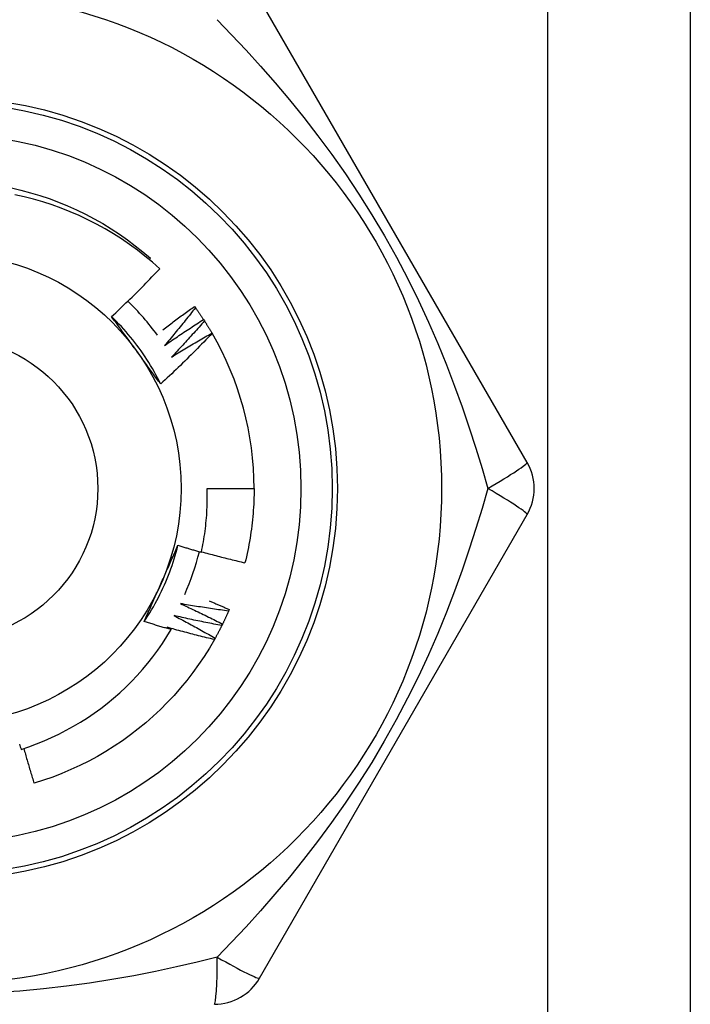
# Model space of a CAD drawing. Header units: inches. Extents: x 5 to 143, y 9 to 75.
# Tile 45 of 84: x 7.149 to 7.402, y 54.867 to 55.239. Entities that reach past the tile are written whole.
import ezdxf

# ---------------------------------------------------------------- set-up
doc = ezdxf.new("R2010")
doc.units = ezdxf.units.IN
doc.header["$MEASUREMENT"] = 0
doc.layers.add('Visible Edges(ANSI)', color=7, linetype='Continuous', lineweight=25)
doc.layers.add('Visible Tangent Edges(ANSI)', color=7, linetype='Continuous', lineweight=25)

msp = doc.modelspace()

# ---------------------------------------------------------------- linework, layer by layer
at = {"layer": 'Visible Edges(ANSI)'}
for p, q in [((7.40249585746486, 55.42897896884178), (7.40249585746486, 28.12017581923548)), ((7.340843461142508, 55.07182156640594), (7.239693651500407, 55.24701816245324)), ((7.198027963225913, 55.14843186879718), (7.198470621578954, 55.1489490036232)), ((7.215091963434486, 55.13074430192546), (7.215448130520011, 55.13025687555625)), ((7.218534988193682, 55.12579361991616), (7.218865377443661, 55.12528835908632)), ((7.22171640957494, 55.12067089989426), (7.221764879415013, 55.12058806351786)), ((7.219923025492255, 55.0619789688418), (7.237637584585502, 55.0619789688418)), ((7.239693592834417, 54.87693968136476), (7.340843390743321, 55.05213626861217)), ((7.228246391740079, 55.01622718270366), (7.228007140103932, 55.01567292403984))]:
    msp.add_line(p, q, dxfattribs=at)
at = {"layer": 'Visible Edges(ANSI)', "flags": 128}
for points in [[(7.145933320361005, 55.17552064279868), (7.149557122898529, 55.17467975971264), (7.153152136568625, 55.17372323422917), (7.156714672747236, 55.17265207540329), (7.160241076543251, 55.17146737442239), (7.163727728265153, 55.17017032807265), (7.167171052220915, 55.168762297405), (7.170567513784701, 55.16724470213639), (7.173913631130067, 55.16561911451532), (7.177205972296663, 55.16388718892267), (7.18044115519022, 55.16205070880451), (7.183615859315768, 55.16011156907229), (7.186726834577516, 55.15807174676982), (7.189770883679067, 55.15593333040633), (7.19274488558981, 55.15369852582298), (7.195645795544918, 55.15136962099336), (7.198470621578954, 55.1489490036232)], [(7.201962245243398, 55.14498025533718), (7.199221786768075, 55.14741759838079), (7.196408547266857, 55.14976405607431), (7.193524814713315, 55.15201805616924), (7.190572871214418, 55.15417800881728), (7.187555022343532, 55.15624234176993), (7.184473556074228, 55.15820947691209), (7.181330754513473, 55.16007782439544), (7.178128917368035, 55.1618458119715), (7.174870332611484, 55.16351186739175), (7.171557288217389, 55.1650744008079), (7.168192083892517, 55.16653183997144), (7.164778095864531, 55.16788217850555), (7.161325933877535, 55.16912108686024), (7.157840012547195, 55.17024726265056), (7.15432310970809, 55.17126011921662), (7.150778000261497, 55.17215903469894), (7.147207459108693, 55.17294341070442)], [(7.183784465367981, 55.12690215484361), (7.184566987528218, 55.12763041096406), (7.185347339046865, 55.12836087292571), (7.18612552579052, 55.12909354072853), (7.186901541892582, 55.12982840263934), (7.187675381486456, 55.13056546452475), (7.188447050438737, 55.13130470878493), (7.18921653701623, 55.13204614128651), (7.189983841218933, 55.13278974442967), (7.190748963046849, 55.13353552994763), (7.191511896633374, 55.13428347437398), (7.192272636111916, 55.13503358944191), (7.193031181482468, 55.13578585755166), (7.193787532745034, 55.13654027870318), (7.194541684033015, 55.1372968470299), (7.19529362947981, 55.13805555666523), (7.196043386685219, 55.13881641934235), (7.19679094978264, 55.13957942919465), (7.197536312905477, 55.14034458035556), (7.198279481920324, 55.14111187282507), (7.19902044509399, 55.14188130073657), (7.199759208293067, 55.14265285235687), (7.200495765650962, 55.14342653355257), (7.201230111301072, 55.14420233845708), (7.201962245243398, 55.14498025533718)], [(7.203191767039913, 55.1219599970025), (7.203680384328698, 55.12233516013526), (7.204169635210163, 55.12270952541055), (7.204659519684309, 55.12308310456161), (7.205150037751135, 55.12345589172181), (7.205641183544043, 55.12382788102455), (7.206132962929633, 55.12419907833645), (7.206625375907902, 55.12456948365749), (7.207118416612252, 55.12493909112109), (7.207612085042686, 55.12530790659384), (7.208106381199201, 55.12567592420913), (7.208601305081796, 55.12604314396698), (7.209096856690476, 55.12640957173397), (7.209593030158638, 55.12677519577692), (7.210089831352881, 55.12714002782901), (7.210587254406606, 55.12750405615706), (7.211085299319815, 55.12786728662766), (7.211583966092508, 55.1282297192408), (7.212083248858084, 55.12859134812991), (7.21258315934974, 55.12895217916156), (7.213083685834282, 55.12931220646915), (7.213584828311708, 55.1296714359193), (7.214086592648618, 55.13002986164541), (7.21458896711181, 55.13038748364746), (7.215091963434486, 55.13074430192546)], [(7.215448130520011, 55.13025687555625), (7.214976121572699, 55.1296512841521), (7.21450292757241, 55.12904657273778), (7.214028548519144, 55.12844273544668), (7.2135529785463, 55.12783978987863), (7.213076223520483, 55.12723772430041), (7.212598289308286, 55.12663654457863), (7.212119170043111, 55.12603625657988), (7.21163886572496, 55.12543686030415), (7.211157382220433, 55.12483835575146), (7.210674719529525, 55.1242407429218), (7.210190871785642, 55.12364402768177), (7.20970585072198, 55.12304821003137), (7.20921964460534, 55.12245329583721), (7.208732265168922, 55.12185927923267), (7.208243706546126, 55.12126617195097), (7.207753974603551, 55.12067396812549), (7.207263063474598, 55.12008267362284), (7.206770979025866, 55.11949229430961), (7.206277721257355, 55.11890281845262), (7.205783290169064, 55.11831426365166), (7.205287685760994, 55.11772662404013), (7.204790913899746, 55.11713989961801), (7.204292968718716, 55.11655409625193), (7.203793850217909, 55.11596921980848)], [(7.215448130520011, 55.13025687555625), (7.215580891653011, 55.13007381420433), (7.215713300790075, 55.12989049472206), (7.215845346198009, 55.12970692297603), (7.215977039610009, 55.12952309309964), (7.216108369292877, 55.12933900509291), (7.216239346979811, 55.12915465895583), (7.216369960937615, 55.12897006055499), (7.216500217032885, 55.1287852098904), (7.216630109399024, 55.12860010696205), (7.21675964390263, 55.12841474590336), (7.216888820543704, 55.12822913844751), (7.217017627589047, 55.12804327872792), (7.217146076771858, 55.12785716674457), (7.217274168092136, 55.12767080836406), (7.217401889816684, 55.1274841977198), (7.2175292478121, 55.12729734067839), (7.217656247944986, 55.12711023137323), (7.217782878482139, 55.12692288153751), (7.21790914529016, 55.12673527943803), (7.218035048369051, 55.12654743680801), (7.21816058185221, 55.12635934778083), (7.218285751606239, 55.1261710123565), (7.218410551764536, 55.12598243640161), (7.218534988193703, 55.12579361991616)], [(7.202338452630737, 55.10145272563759), (7.201749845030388, 55.10263328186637), (7.201144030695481, 55.10380512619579), (7.200521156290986, 55.1049680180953), (7.19988139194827, 55.10612172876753), (7.199224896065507, 55.10726601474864), (7.198551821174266, 55.10840064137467), (7.197862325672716, 55.10952537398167), (7.197156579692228, 55.11063997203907), (7.196434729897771, 55.11174420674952), (7.195696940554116, 55.11283782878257), (7.194943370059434, 55.11392061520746), (7.194174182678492, 55.11499231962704), (7.193389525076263, 55.11605270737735), (7.192589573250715, 55.11710154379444), (7.19177446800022, 55.11813859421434), (7.190944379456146, 55.11916361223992), (7.190099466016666, 55.12017637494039), (7.189239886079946, 55.12117664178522), (7.188365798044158, 55.12216416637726), (7.187477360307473, 55.12313872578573), (7.186574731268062, 55.12410007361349), (7.185658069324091, 55.12504797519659), (7.184727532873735, 55.12598219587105), (7.18378328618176, 55.12690249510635)], [(7.19316075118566, 55.11404655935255), (7.192767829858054, 55.11458735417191), (7.192375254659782, 55.11512765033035), (7.19198300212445, 55.1156674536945), (7.191591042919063, 55.11620677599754), (7.191199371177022, 55.11674561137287), (7.190807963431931, 55.11728397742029), (7.190416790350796, 55.11782188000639), (7.190025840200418, 55.11835933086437), (7.189635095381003, 55.11889632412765), (7.189244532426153, 55.11943287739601), (7.188854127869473, 55.11996899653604), (7.188463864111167, 55.12050468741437), (7.188073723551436, 55.12103995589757), (7.187683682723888, 55.12157480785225), (7.187293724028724, 55.1221092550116), (7.186903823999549, 55.12264330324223), (7.186513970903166, 55.12317695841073), (7.186124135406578, 55.12371022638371), (7.18573430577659, 55.12424311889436), (7.185344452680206, 55.12477564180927), (7.18495456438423, 55.12530779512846), (7.184564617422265, 55.12583959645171), (7.184174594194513, 55.12637104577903), (7.183784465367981, 55.12690215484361)], [(7.203793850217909, 55.11596921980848), (7.204398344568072, 55.11639218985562), (7.205003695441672, 55.11681398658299), (7.205609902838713, 55.11723459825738), (7.206216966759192, 55.117654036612), (7.20682487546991, 55.11807228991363), (7.207433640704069, 55.11848935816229), (7.208043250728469, 55.11890524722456), (7.208653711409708, 55.11931995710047), (7.209265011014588, 55.1197334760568), (7.20987716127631, 55.12014581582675), (7.210490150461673, 55.12055696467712), (7.211103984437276, 55.12096692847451), (7.211718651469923, 55.12137570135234), (7.212334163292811, 55.12178328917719), (7.212950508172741, 55.12218968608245), (7.213567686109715, 55.12259489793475), (7.214185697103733, 55.12299891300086), (7.214804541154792, 55.1234017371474), (7.215424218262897, 55.12380337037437), (7.216044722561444, 55.12420381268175), (7.216666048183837, 55.12460305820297), (7.217288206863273, 55.12500110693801), (7.217911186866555, 55.12539795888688), (7.218534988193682, 55.12579361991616)], [(7.218865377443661, 55.12528835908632), (7.218362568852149, 55.12470808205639), (7.217858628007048, 55.1241287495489), (7.217353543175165, 55.12355034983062), (7.216847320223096, 55.12297290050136), (7.216339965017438, 55.12239638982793), (7.215831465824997, 55.12182082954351), (7.21532183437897, 55.12124621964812), (7.214811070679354, 55.12067256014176), (7.214299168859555, 55.12009985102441), (7.213786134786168, 55.11952809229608), (7.213271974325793, 55.11895729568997), (7.212756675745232, 55.11838746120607), (7.212240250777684, 55.11781858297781), (7.211722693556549, 55.11725066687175), (7.211204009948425, 55.11668371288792), (7.210684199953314, 55.11611772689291), (7.210163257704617, 55.11555270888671), (7.20964119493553, 55.11498866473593), (7.209118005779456, 55.11442558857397), (7.208593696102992, 55.11386348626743), (7.20806826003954, 55.11330236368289), (7.207541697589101, 55.11274221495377), (7.207014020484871, 55.11218305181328), (7.206485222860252, 55.11162486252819)], [(7.218865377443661, 55.12528835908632), (7.218988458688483, 55.12509865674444), (7.219111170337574, 55.12490871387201), (7.219233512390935, 55.12471853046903), (7.219355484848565, 55.12452811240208), (7.219477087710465, 55.12433745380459), (7.219598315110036, 55.12414656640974), (7.219719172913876, 55.12395543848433), (7.219839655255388, 55.12376407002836), (7.219959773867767, 55.12357247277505), (7.220079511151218, 55.12338064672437), (7.22019887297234, 55.12318858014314), (7.220317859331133, 55.12299628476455), (7.220436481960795, 55.12280375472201), (7.220554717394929, 55.12261100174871), (7.220672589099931, 55.12241801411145), (7.220790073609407, 55.12222479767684), (7.22090719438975, 55.12203135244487), (7.221023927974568, 55.12183767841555), (7.221140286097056, 55.12164377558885), (7.221256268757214, 55.12144964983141), (7.221371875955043, 55.12125530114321), (7.221487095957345, 55.12106072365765), (7.221601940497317, 55.12086592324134), (7.221716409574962, 55.12067089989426)], [(7.221764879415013, 55.12058806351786), (7.220982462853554, 55.11976453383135), (7.220197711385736, 55.11894326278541), (7.21941061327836, 55.11812425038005), (7.218621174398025, 55.11730751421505), (7.217829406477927, 55.11649304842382), (7.217035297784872, 55.11568086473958), (7.216238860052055, 55.1148709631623), (7.215440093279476, 55.11406334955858), (7.214639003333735, 55.11325802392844), (7.213835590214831, 55.11245500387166), (7.213029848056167, 55.11165427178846), (7.212221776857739, 55.11085583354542), (7.211411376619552, 55.11005969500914), (7.2105986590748, 55.10926586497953), (7.209783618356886, 55.10847434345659), (7.208966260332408, 55.10768513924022), (7.208146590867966, 55.10689825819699), (7.207324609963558, 55.10611370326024), (7.206500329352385, 55.10533148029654), (7.205673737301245, 55.10455159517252), (7.204844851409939, 55.10377405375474), (7.204013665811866, 55.10299886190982), (7.203180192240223, 55.10222602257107), (7.202344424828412, 55.10145554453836)], [(7.206485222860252, 55.11162486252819), (7.207110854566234, 55.11201588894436), (7.207737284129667, 55.11240569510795), (7.20836450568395, 55.11279428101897), (7.208992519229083, 55.11318164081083), (7.209621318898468, 55.11356778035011), (7.210250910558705, 55.11395268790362), (7.210881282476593, 55.11433638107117), (7.211512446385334, 55.11471884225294), (7.212144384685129, 55.11510007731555), (7.212777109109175, 55.11548008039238), (7.213410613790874, 55.11585886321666), (7.214044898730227, 55.11623641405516), (7.214679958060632, 55.11661273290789), (7.215315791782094, 55.11698782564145), (7.215952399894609, 55.11736168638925), (7.216589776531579, 55.11773431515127), (7.217227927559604, 55.11810570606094), (7.217866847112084, 55.11847587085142), (7.218506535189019, 55.11884479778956), (7.21914698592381, 55.11921249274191), (7.219788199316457, 55.1195789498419), (7.220430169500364, 55.11994416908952), (7.221072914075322, 55.12030815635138), (7.22171640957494, 55.12067089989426)], [(7.202344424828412, 55.10145554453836), (7.201962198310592, 55.10197574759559), (7.201580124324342, 55.10249623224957), (7.201198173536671, 55.10301701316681), (7.200816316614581, 55.10353810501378), (7.200434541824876, 55.10405952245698), (7.200052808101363, 55.10458127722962), (7.199671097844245, 55.10510338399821), (7.199289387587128, 55.10562585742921), (7.198907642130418, 55.10614871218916), (7.198525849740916, 55.10667195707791), (7.19814397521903, 55.1071956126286), (7.197761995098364, 55.1077196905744), (7.197379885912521, 55.10824420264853), (7.196997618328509, 55.10876916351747), (7.196615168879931, 55.10929458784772), (7.196232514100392, 55.10982049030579), (7.195849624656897, 55.11034688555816), (7.19546647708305, 55.11087378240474), (7.195083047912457, 55.11140119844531), (7.194699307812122, 55.1119291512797), (7.19431523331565, 55.11245764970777), (7.193930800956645, 55.11298670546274), (7.193545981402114, 55.11351634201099), (7.19316075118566, 55.11404655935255)], [(7.217721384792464, 55.03788639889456), (7.217930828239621, 55.03887556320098), (7.218130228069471, 55.0398670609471), (7.218319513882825, 55.04086067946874), (7.218498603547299, 55.04185594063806), (7.218667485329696, 55.0428527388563), (7.218826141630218, 55.04385099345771), (7.218974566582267, 55.04485062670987), (7.219112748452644, 55.04585156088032), (7.219240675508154, 55.04685371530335), (7.219358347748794, 55.04785701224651), (7.219465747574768, 55.04886137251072), (7.219562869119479, 55.04986671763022), (7.219649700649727, 55.05087296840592), (7.219726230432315, 55.05188004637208), (7.219792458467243, 55.05288787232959), (7.219848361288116, 55.05389636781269), (7.219893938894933, 55.05490545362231), (7.219929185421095, 55.05591505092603), (7.219954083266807, 55.05692508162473), (7.219968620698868, 55.05793546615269), (7.219972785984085, 55.05894612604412), (7.219966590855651, 55.05995698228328), (7.219950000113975, 55.06096795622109), (7.219923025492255, 55.0619789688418)], [(7.237637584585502, 55.0619789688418), (7.237631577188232, 55.06079734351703), (7.237613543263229, 55.05961584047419), (7.237583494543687, 55.05843458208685), (7.237541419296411, 55.05725369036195), (7.237487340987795, 55.05607328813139), (7.237421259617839, 55.05489349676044), (7.237343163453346, 55.05371443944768), (7.237253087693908, 55.0525362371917), (7.237151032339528, 55.05135901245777), (7.237036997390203, 55.0501828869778), (7.236911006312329, 55.04900798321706), (7.236773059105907, 55.04783442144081), (7.236623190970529, 55.04666232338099), (7.236461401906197, 55.04549181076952), (7.236287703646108, 55.04432300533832), (7.236102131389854, 55.04315602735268), (7.235904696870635, 55.04199099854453), (7.235695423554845, 55.04082803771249), (7.235474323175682, 55.03966726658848), (7.235241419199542, 55.0385088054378), (7.234996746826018, 55.03735277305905), (7.234740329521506, 55.03619929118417), (7.234472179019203, 55.03504847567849), (7.234192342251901, 55.03390044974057)], [(7.196102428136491, 55.01170410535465), (7.196830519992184, 55.01280413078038), (7.197542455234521, 55.01391470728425), (7.198238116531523, 55.01503557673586), (7.198917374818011, 55.0161664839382), (7.199580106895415, 55.01730717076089), (7.200226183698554, 55.01845738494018), (7.20085548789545, 55.01961686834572), (7.201467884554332, 55.02078536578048), (7.202063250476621, 55.02196261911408), (7.20264146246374, 55.02314837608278), (7.203202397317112, 55.02434237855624), (7.203745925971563, 55.02554436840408), (7.204271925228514, 55.02675409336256), (7.204780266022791, 55.02797129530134), (7.205270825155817, 55.02919571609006), (7.205743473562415, 55.03042710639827), (7.206198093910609, 55.03166520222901), (7.206634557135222, 55.03290975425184), (7.207052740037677, 55.03416050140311), (7.2074525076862, 55.03541719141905), (7.207833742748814, 55.03667956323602), (7.208196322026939, 55.03794736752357), (7.208540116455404, 55.03922034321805), (7.20886499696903, 55.04049823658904)], [(7.202420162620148, 55.02594914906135), (7.202692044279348, 55.02655982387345), (7.202963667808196, 55.02716995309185), (7.203235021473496, 55.02777955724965), (7.203506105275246, 55.02838865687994), (7.203776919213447, 55.02899727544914), (7.204047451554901, 55.029605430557), (7.204317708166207, 55.03021314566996), (7.204587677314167, 55.0308204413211), (7.204857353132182, 55.03142733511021), (7.205126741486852, 55.03203385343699), (7.205395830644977, 55.03264001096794), (7.205664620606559, 55.03324583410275), (7.205933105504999, 55.03385134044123), (7.206201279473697, 55.03445655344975), (7.206469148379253, 55.03506149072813), (7.206736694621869, 55.03566617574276), (7.207003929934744, 55.03627062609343), (7.20727083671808, 55.03687486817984), (7.207537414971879, 55.03747891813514), (7.207803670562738, 55.03808279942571), (7.208069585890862, 55.03868653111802), (7.20833516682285, 55.0392901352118), (7.208600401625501, 55.03989363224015), (7.208865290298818, 55.04049704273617)], [(7.208865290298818, 55.04049704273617), (7.209233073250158, 55.04038382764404), (7.209600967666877, 55.04027099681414), (7.209968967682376, 55.04015855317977), (7.210337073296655, 55.04004649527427), (7.210705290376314, 55.03993482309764), (7.211073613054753, 55.03982353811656), (7.211442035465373, 55.03971263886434), (7.21181057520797, 55.03960212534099), (7.212179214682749, 55.03949199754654), (7.212547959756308, 55.03938225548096), (7.212916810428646, 55.03927289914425), (7.213285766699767, 55.03916393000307), (7.213654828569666, 55.03905534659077), (7.214023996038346, 55.03894714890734), (7.214393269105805, 55.0388393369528), (7.214762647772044, 55.03873191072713), (7.215132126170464, 55.03862487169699), (7.215501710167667, 55.03851821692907), (7.215871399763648, 55.03841194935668), (7.21624118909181, 55.03830606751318), (7.216611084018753, 55.03820057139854), (7.216981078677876, 55.03809546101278), (7.217351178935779, 55.0379907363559), (7.217721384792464, 55.03788639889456)], [(7.217763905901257, 55.03808325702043), (7.21844417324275, 55.03789425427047), (7.219124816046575, 55.03770652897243), (7.219805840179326, 55.03752008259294), (7.220487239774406, 55.03733491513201), (7.221169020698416, 55.03715102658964), (7.221851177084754, 55.03696841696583), (7.222533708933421, 55.03678708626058), (7.223216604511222, 55.03660703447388), (7.223899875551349, 55.03642826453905), (7.224583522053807, 55.03625077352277), (7.225267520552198, 55.03607456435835), (7.225951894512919, 55.0358996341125), (7.226636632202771, 55.03572598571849), (7.227321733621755, 55.03555361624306), (7.22800719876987, 55.03538253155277), (7.228693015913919, 55.03521272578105), (7.229379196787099, 55.03504420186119), (7.230065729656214, 55.03487696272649), (7.230752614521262, 55.03471100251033), (7.231439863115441, 55.03454632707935), (7.232127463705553, 55.03438293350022), (7.232815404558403, 55.03422082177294), (7.233503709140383, 55.03405999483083), (7.234192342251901, 55.03390044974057)], [(7.196107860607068, 55.01170034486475), (7.196367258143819, 55.01229146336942), (7.196626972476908, 55.01288259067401), (7.19688700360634, 55.01347376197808), (7.197147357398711, 55.01406500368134), (7.197408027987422, 55.01465634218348), (7.197669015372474, 55.0152478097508), (7.197930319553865, 55.01583943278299), (7.198191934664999, 55.01643124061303), (7.198453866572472, 55.01702326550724), (7.198716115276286, 55.01761553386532), (7.19897868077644, 55.01820807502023), (7.199241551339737, 55.01880091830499), (7.199504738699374, 55.01939409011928), (7.199768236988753, 55.0199876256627), (7.200032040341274, 55.02058154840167), (7.200296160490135, 55.02117588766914), (7.20056058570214, 55.02177067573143), (7.200825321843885, 55.02236593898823), (7.201090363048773, 55.02296170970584), (7.201355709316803, 55.02355801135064), (7.201621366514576, 55.02415487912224), (7.201887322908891, 55.02475233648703), (7.202153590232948, 55.0253504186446), (7.202420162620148, 55.02594914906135)], [(7.209781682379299, 55.01846437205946), (7.210452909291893, 55.01815815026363), (7.211123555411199, 55.01785058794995), (7.211793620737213, 55.01754169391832), (7.212463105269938, 55.01723146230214), (7.213131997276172, 55.01691989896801), (7.213800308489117, 55.01660700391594), (7.214468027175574, 55.01629277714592), (7.21513515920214, 55.01597721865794), (7.215801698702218, 55.01566033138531), (7.216467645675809, 55.01534211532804), (7.21713300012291, 55.01502257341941), (7.217797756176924, 55.01470170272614), (7.218461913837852, 55.01437950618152), (7.21912547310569, 55.01405598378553), (7.219788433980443, 55.01373113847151), (7.220450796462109, 55.01340497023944), (7.221112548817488, 55.01307747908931), (7.221773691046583, 55.01274866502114), (7.222434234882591, 55.0124185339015), (7.223094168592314, 55.01208707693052), (7.223753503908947, 55.01175430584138), (7.2244122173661, 55.0114202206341), (7.225070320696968, 55.01108481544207), (7.225727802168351, 55.01074809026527)], [(7.228007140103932, 55.01567292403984), (7.227245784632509, 55.01577231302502), (7.226484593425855, 55.01587317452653), (7.22572355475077, 55.01597550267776), (7.224962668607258, 55.01607930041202), (7.224201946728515, 55.01618456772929), (7.223441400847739, 55.01629130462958), (7.222681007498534, 55.01639951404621), (7.221920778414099, 55.01650919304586), (7.221160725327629, 55.01662034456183), (7.220400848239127, 55.01673296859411), (7.219641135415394, 55.01684706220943), (7.218881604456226, 55.01696262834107), (7.218122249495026, 55.01707966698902), (7.217363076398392, 55.01719817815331), (7.216604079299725, 55.01731816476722), (7.21584526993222, 55.01743962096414), (7.215086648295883, 55.01756255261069), (7.214328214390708, 55.01768695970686), (7.213569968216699, 55.01781284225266), (7.212811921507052, 55.01794019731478), (7.21205406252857, 55.01806902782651), (7.21129640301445, 55.01819933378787), (7.210538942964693, 55.01833111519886), (7.209781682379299, 55.01846437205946)], [(7.22064877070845, 55.01954136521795), (7.22096669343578, 55.01940667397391), (7.221284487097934, 55.01927168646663), (7.22160216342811, 55.01913640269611), (7.221919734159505, 55.01900082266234), (7.222237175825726, 55.01886494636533), (7.222554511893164, 55.01872877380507), (7.222871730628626, 55.01859230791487), (7.223188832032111, 55.01845554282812), (7.223505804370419, 55.01831848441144), (7.223822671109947, 55.0181811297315), (7.224139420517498, 55.01804347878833), (7.22445605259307, 55.0179055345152), (7.224772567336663, 55.01776729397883), (7.225088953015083, 55.01762875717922), (7.225405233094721, 55.01748992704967), (7.225721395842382, 55.01735080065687), (7.226037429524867, 55.01721138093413), (7.226353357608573, 55.01707166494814), (7.226669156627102, 55.0169316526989), (7.226984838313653, 55.01679135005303), (7.227300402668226, 55.0166507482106), (7.227615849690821, 55.01650985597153), (7.22793117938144, 55.01636866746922), (7.228246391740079, 55.01622718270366)], [(7.207404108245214, 55.01394065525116), (7.208058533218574, 55.0136000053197), (7.208712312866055, 55.01325805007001), (7.209365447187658, 55.01291479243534), (7.210017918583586, 55.01257023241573), (7.210669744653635, 55.01222437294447), (7.211320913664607, 55.01187721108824), (7.211971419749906, 55.01152874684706), (7.212621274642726, 55.01117898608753), (7.213270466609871, 55.01082793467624), (7.21391900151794, 55.01047558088), (7.214566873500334, 55.01012193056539), (7.215214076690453, 55.00976698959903), (7.215860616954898, 55.00941075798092), (7.216506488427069, 55.00905322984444), (7.217151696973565, 55.00869441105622), (7.217796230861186, 55.00833430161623), (7.218440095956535, 55.00797290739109), (7.219083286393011, 55.0076102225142), (7.219725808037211, 55.00724624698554), (7.220367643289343, 55.00688098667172), (7.221008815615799, 55.00651444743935), (7.221649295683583, 55.00614661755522), (7.222289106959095, 55.00577750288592), (7.222928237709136, 55.00540710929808)], [(7.225460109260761, 55.01020699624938), (7.224704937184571, 55.01034577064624), (7.223950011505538, 55.01048600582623), (7.223195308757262, 55.01062769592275), (7.222440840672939, 55.0107708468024), (7.221686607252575, 55.01091545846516), (7.220932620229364, 55.01106152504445), (7.220178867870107, 55.01120905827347), (7.219425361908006, 55.01135804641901), (7.218672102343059, 55.01150849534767), (7.217919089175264, 55.01166041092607), (7.217166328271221, 55.01181378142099), (7.216413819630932, 55.01196861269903), (7.215661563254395, 55.0121249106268), (7.214909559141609, 55.01228266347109), (7.214157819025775, 55.0124418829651), (7.213406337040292, 55.01260256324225), (7.212655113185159, 55.01276470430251), (7.211904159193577, 55.0129283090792), (7.211153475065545, 55.01309337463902), (7.21040305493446, 55.01325990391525), (7.209652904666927, 55.01342789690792), (7.208903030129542, 55.01359735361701), (7.208153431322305, 55.01376827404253), (7.207404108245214, 55.01394065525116)], [(7.228007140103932, 55.01567292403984), (7.22791677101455, 55.01546562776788), (7.227826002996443, 55.01525851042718), (7.227734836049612, 55.01505156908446), (7.227643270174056, 55.01484480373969), (7.227551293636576, 55.0146382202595), (7.227458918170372, 55.01443181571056), (7.227366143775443, 55.01422559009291), (7.227272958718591, 55.0140195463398), (7.227179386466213, 55.01381368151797), (7.227085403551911, 55.013608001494), (7.226991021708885, 55.0134025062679), (7.226896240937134, 55.01319719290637), (7.226801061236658, 55.01299206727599), (7.226705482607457, 55.0127871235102), (7.226609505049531, 55.01258237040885), (7.22651312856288, 55.01237780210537), (7.226416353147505, 55.01217342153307), (7.226319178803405, 55.01196922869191), (7.22622160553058, 55.01176522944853), (7.22612363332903, 55.01156141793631), (7.226025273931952, 55.01135780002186), (7.22592651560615, 55.01115436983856), (7.225827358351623, 55.01095113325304), (7.225727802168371, 55.01074809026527)], [(7.149568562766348, 54.9634199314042), (7.152503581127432, 54.9644028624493), (7.155410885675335, 54.96547540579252), (7.158286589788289, 54.96663651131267), (7.161122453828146, 54.96788288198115), (7.163916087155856, 54.96921320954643), (7.166665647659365, 54.9706264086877), (7.169369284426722, 54.97212137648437), (7.172025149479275, 54.97369701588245), (7.174631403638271, 54.97535222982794), (7.177186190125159, 54.97708592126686), (7.179687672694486, 54.9788969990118), (7.182133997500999, 54.98078436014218), (7.184523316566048, 54.98274691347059), (7.186853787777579, 54.98478355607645), (7.189123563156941, 54.98689319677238), (7.191328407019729, 54.98907232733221), (7.193462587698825, 54.99131524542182), (7.195524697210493, 54.99362012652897), (7.197513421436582, 54.99598521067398), (7.199427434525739, 54.99840874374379), (7.201265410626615, 55.00088895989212), (7.20302602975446, 55.00342411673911), (7.20470797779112, 55.00601244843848), (7.206309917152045, 55.00865220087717)], [(7.206309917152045, 55.00865220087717), (7.205883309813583, 55.00877366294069), (7.205456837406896, 55.00889560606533), (7.205030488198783, 55.00901803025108), (7.204604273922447, 55.00914094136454), (7.204178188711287, 55.0092643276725), (7.203752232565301, 55.00938820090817), (7.203326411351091, 55.00951255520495), (7.202900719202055, 55.00963739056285), (7.202475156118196, 55.00976271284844), (7.202049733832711, 55.00988851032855), (7.201624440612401, 55.01001479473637), (7.201199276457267, 55.0101415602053), (7.200774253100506, 55.01026880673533), (7.20034935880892, 55.01039653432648), (7.19992459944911, 55.01052474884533), (7.199499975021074, 55.0106534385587), (7.199075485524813, 55.01078261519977), (7.198651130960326, 55.01091227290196), (7.198226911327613, 55.01104241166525), (7.197802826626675, 55.01117303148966), (7.197378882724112, 55.01130413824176), (7.196955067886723, 55.01143572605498), (7.196531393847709, 55.01156779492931), (7.196107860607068, 55.01170034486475)], [(7.204794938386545, 55.00954644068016), (7.204858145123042, 55.00950932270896), (7.204921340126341, 55.00947219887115), (7.20498453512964, 55.00943505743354), (7.205047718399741, 55.00939790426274), (7.205110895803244, 55.00936073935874), (7.205174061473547, 55.00932355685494), (7.205237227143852, 55.00928636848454), (7.205300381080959, 55.00924916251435), (7.205363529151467, 55.00921194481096), (7.205426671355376, 55.00917472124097), (7.205489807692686, 55.00913748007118), (7.205552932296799, 55.0091002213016), (7.205616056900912, 55.00906295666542), (7.205679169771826, 55.00902568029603), (7.205742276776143, 55.00898838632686), (7.205805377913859, 55.00895108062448), (7.205868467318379, 55.00891376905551), (7.205931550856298, 55.00887643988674), (7.205994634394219, 55.00883909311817), (7.206057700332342, 55.00880174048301), (7.206120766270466, 55.00876437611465), (7.206183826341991, 55.00872699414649), (7.206246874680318, 55.00868960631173), (7.206309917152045, 55.00865220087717)], [(7.222632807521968, 55.00488064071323), (7.221885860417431, 55.00505842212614), (7.221139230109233, 55.00523765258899), (7.220392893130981, 55.00541832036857), (7.21964687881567, 55.00560043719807), (7.218901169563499, 55.0057840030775), (7.218155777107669, 55.00596901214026), (7.21741070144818, 55.00615546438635), (7.216665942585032, 55.00634336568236), (7.21592150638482, 55.00653271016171), (7.215177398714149, 55.00672349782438), (7.214433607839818, 55.00691573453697), (7.213690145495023, 55.0071094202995), (7.212947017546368, 55.00730454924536), (7.21220421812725, 55.00750112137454), (7.211461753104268, 55.00769914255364), (7.210719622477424, 55.00789861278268), (7.209977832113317, 55.00809952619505), (7.209236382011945, 55.00830188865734), (7.208495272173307, 55.00850569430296), (7.207754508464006, 55.0087109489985), (7.20701409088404, 55.00891765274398), (7.206274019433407, 55.00912579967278), (7.205534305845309, 55.00933539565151), (7.204794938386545, 55.00954644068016)], [(7.225460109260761, 55.01020699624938), (7.22535910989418, 55.01000467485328), (7.225257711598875, 55.00980254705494), (7.225155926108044, 55.00960061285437), (7.225053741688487, 55.00939888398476), (7.224951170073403, 55.00919734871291), (7.224848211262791, 55.00899601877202), (7.224744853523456, 55.0087948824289), (7.224641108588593, 55.00859395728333), (7.224536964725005, 55.00839322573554), (7.22443243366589, 55.0081926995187), (7.224327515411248, 55.00799237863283), (7.224222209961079, 55.00779226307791), (7.224116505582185, 55.00759235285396), (7.224010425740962, 55.00739264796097), (7.223903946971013, 55.00719315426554), (7.223797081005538, 55.00699386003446), (7.223689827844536, 55.00679478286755), (7.223582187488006, 55.0065959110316), (7.22347415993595, 55.00639724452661), (7.223365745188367, 55.00619879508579), (7.223256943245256, 55.00600055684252), (7.223147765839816, 55.00580252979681), (7.223038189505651, 55.00560471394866), (7.222928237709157, 55.00540710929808)], [(7.225727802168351, 55.01074809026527), (7.225716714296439, 55.01072552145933), (7.225705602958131, 55.01070294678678), (7.225694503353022, 55.01068037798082), (7.225683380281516, 55.01065781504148), (7.225672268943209, 55.01063525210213), (7.225661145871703, 55.01061268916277), (7.225650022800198, 55.01059013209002), (7.225638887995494, 55.01056757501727), (7.225627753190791, 55.01054501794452), (7.225616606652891, 55.01052246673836), (7.22560546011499, 55.01049991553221), (7.225594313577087, 55.01047737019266), (7.225583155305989, 55.0104548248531), (7.225571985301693, 55.01043228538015), (7.225560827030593, 55.01040974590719), (7.225549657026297, 55.01038720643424), (7.225538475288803, 55.01036467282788), (7.225527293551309, 55.01034213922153), (7.225516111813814, 55.01031961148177), (7.225504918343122, 55.01029708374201), (7.22549372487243, 55.01027456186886), (7.22548251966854, 55.01025203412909), (7.22547131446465, 55.01022951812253), (7.225460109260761, 55.01020699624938)], [(7.222632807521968, 55.00488064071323), (7.220752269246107, 55.00167087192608), (7.218769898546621, 54.99852297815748), (7.216687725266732, 54.99544018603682), (7.214507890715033, 54.99242565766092), (7.212232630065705, 54.98948249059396), (7.209864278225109, 54.98661370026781), (7.207405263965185, 54.9838222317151), (7.204858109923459, 54.98111094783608), (7.202225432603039, 54.97848263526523), (7.199509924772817, 54.97593998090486), (7.196714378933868, 54.97348560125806), (7.193841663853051, 54.97112201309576), (7.190894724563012, 54.96885163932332), (7.187876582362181, 54.96667681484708), (7.184790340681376, 54.96459975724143), (7.181639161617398, 54.96262261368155), (7.178426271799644, 54.96074740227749), (7.175154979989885, 54.95897605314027), (7.171828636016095, 54.95731038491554), (7.16845064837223, 54.9557520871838), (7.165024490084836, 54.95430279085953), (7.161553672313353, 54.95296395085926), (7.158041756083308, 54.95173696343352), (7.154492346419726, 54.95062308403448)], [(7.222928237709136, 55.00540710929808), (7.222915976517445, 55.00538514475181), (7.222903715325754, 55.00536318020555), (7.222891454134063, 55.00534121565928), (7.222879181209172, 55.00531925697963), (7.222866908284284, 55.00529730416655), (7.222854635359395, 55.00527535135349), (7.222842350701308, 55.00525339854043), (7.222830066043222, 55.00523145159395), (7.222817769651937, 55.00520950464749), (7.222805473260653, 55.00518756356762), (7.222793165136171, 55.00516562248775), (7.222780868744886, 55.00514368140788), (7.222768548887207, 55.00512175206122), (7.222756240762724, 55.00509981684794), (7.222743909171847, 55.00507788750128), (7.222731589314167, 55.00505595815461), (7.222719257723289, 55.00503403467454), (7.22270692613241, 55.00501211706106), (7.222694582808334, 55.00499019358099), (7.222682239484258, 55.00496828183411), (7.222669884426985, 55.00494636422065), (7.222657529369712, 55.00492445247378), (7.222645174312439, 55.0049025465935), (7.222632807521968, 55.00488064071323)], [(7.149041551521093, 54.96543795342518), (7.149172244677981, 54.96493315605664), (7.149303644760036, 54.96442855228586), (7.149435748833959, 54.96392414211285), (7.149568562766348, 54.9634199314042)], [(7.150611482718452, 54.96375791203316), (7.150763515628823, 54.9632081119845), (7.150916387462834, 54.96265852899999), (7.151070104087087, 54.96210915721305), (7.15122466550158, 54.96155999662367), (7.151380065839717, 54.96101104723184), (7.151536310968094, 54.96046233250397), (7.151693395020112, 54.95991381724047), (7.151851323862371, 54.95936552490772), (7.152010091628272, 54.95881745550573), (7.152169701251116, 54.95826959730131), (7.152330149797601, 54.95772196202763), (7.152491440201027, 54.95717454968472), (7.152653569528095, 54.95662736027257), (7.152816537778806, 54.95608039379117), (7.152980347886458, 54.95553363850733), (7.153144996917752, 54.95498711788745), (7.153310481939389, 54.95444082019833), (7.153476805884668, 54.95389474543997), (7.153643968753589, 54.95334890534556), (7.153811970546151, 54.95280327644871), (7.153980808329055, 54.95225788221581), (7.154150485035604, 54.95171272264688), (7.154320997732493, 54.9511677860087), (7.154492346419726, 54.95062308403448)]]:
    msp.add_lwpolyline(points, dxfattribs=at)
at = {"layer": 'Visible Edges(ANSI)'}
for centre, radius in [((7.121495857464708, 55.0619789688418), 0.187007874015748), ((7.121495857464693, 55.0619789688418), 0.1338582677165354), ((7.121495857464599, 55.0619789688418), 0.0885826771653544)]:
    msp.add_circle(centre, radius, dxfattribs=at)
for centre, radius, start, end in [((7.1214958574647, 55.0619789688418), 0.0984251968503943, 36.01810377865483, 45.95689622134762), ((7.121495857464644, 55.0619789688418), 0.1161417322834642, 0, 30.30707566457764), ((7.3237957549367, 55.0619789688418), 0.0196850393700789, 329.9999999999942, 29.99999999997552), ((7.121495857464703, 55.0619789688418), 0.0984251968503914, 336.0181037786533, 345.9568962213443), ((7.222645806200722, 54.8867821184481), 0.0196850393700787, 270.0000000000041, 329.9999999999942)]:
    msp.add_arc(centre, radius, start, end, dxfattribs=at)
at = {"layer": 'Visible Tangent Edges(ANSI)'}
msp.add_line((7.348645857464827, 28.12017581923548), (7.348645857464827, 55.42897896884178), dxfattribs=at)
at = {"layer": 'Visible Tangent Edges(ANSI)', "flags": 128}
for points in [[(7.223745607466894, 55.23907678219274), (7.229163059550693, 55.23341134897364), (7.234617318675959, 55.22755451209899), (7.24008896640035, 55.22150044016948), (7.245557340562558, 55.21524462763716), (7.250995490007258, 55.20878963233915), (7.256387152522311, 55.20212745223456), (7.261718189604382, 55.19524792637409), (7.266974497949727, 55.18814087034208), (7.272141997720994, 55.18079578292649), (7.277203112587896, 55.17320731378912), (7.282126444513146, 55.16540327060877), (7.286878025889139, 55.15741841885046), (7.291416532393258, 55.14931072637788), (7.295711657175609, 55.14114457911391), (7.299750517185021, 55.13296364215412), (7.303529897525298, 55.12480779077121), (7.307052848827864, 55.11670680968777), (7.310338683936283, 55.10866186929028), (7.313403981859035, 55.10067980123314), (7.316265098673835, 55.09276797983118), (7.318939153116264, 55.084931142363), (7.321443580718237, 55.07717317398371), (7.32379050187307, 55.0695155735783), (7.325991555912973, 55.06198124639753)], [(7.325991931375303, 55.06197699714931), (7.323794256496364, 55.05445262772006), (7.321449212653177, 55.04680068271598), (7.318942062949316, 55.03903505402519), (7.316258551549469, 55.0311714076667), (7.31338743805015, 55.0232343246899), (7.310313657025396, 55.01523392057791), (7.307021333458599, 55.00717734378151), (7.303494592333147, 54.99907172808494), (7.299717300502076, 54.99092399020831), (7.295676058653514, 54.98274670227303), (7.291379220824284, 54.97458094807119), (7.286839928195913, 54.96647353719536), (7.282087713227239, 54.95848921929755), (7.277163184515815, 54.95068646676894), (7.272097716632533, 54.94309824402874), (7.266924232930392, 54.93574727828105), (7.261670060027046, 54.92864581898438), (7.256345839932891, 54.92177773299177), (7.250965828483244, 54.91513207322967), (7.245544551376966, 54.90869836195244), (7.240094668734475, 54.90246413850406), (7.234628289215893, 54.89641624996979), (7.229170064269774, 54.89055497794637), (7.223745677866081, 54.88488164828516)], [(7.223742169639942, 54.88487919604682), (7.216126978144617, 54.88302028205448), (7.208327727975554, 54.88122518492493), (7.20034994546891, 54.87951380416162), (7.192200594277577, 54.87790640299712), (7.18389339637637, 54.87642460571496), (7.175429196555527, 54.87508644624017), (7.166806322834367, 54.87390930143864), (7.158023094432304, 54.87291054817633), (7.149077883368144, 54.87210768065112), (7.139980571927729, 54.87151873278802)]]:
    msp.add_lwpolyline(points, dxfattribs=at)
at = {"layer": 'Visible Tangent Edges(ANSI)'}
for centre, radius in [((7.121495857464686, 55.0619789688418), 0.1476377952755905), ((7.121495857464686, 55.0619789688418), 0.1456692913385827), ((7.121495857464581, 55.0619789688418), 0.0570866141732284)]:
    msp.add_circle(centre, radius, dxfattribs=at)
for centre, major_axis, ratio, start_param, end_param in [((7.3237957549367, 55.0619789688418), (0.0170477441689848, 0.0098425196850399), 0.0560536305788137, 4.809173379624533, 6.283185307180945), ((7.3237957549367, 55.0619789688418), (0.0170477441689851, -0.0098425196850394), 0.0560536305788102, 0, 1.47401192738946), ((7.222645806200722, 54.8867821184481), (0, -0.0196850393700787), 0.0560536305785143, 2.3265e-12, 1.474011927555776), ((7.222645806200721, 54.8867821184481), (0.0170477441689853, -0.0098425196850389), 0.0560536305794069, 4.809173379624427, 6.283185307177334)]:
    msp.add_ellipse(centre, major_axis=major_axis, ratio=ratio, start_param=start_param, end_param=end_param, dxfattribs=at)

doc.saveas('drawing.dxf')
